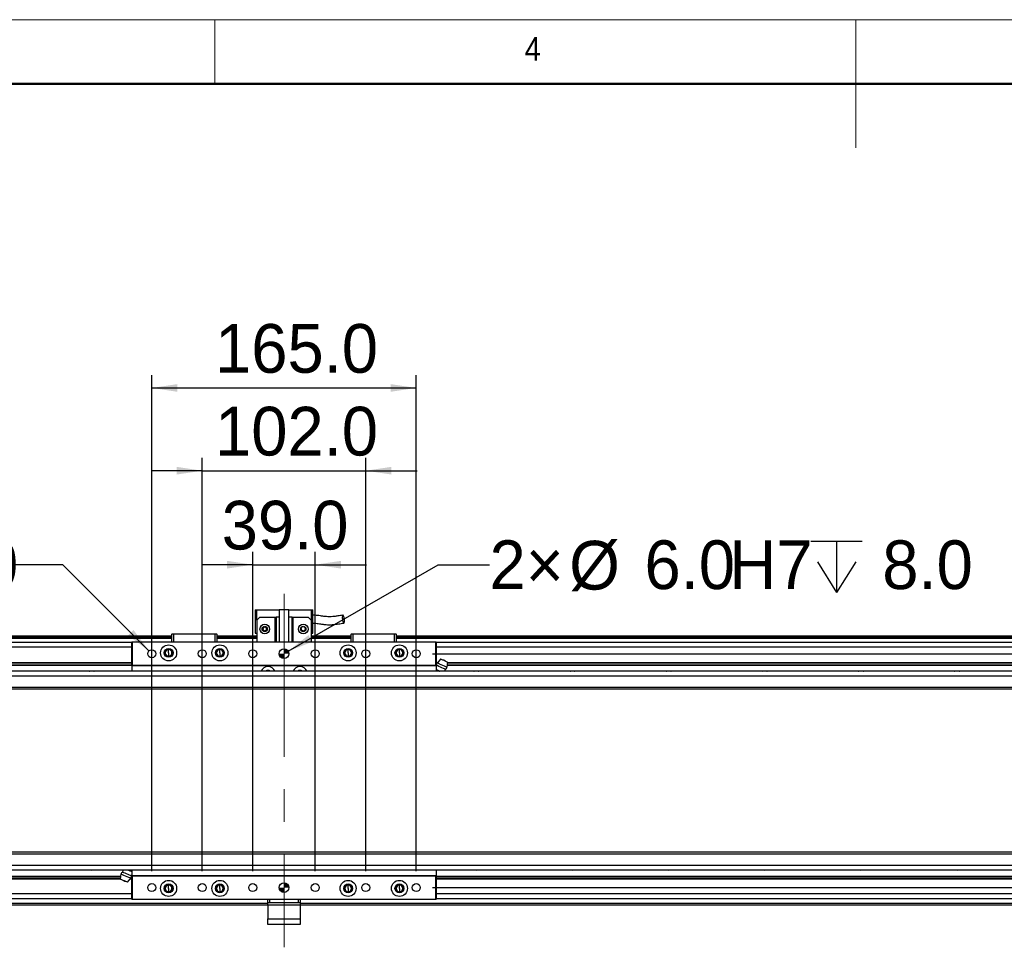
# Model space of a CAD drawing. Header units: millimetres. Extents: x 40 to 3320, y 40 to 2336.
# Tile 6 of 8: x 1158 to 1773, y 1757 to 2336. Entities that reach past the tile are written whole.
import ezdxf

# ---------------------------------------------------------------- set-up
doc = ezdxf.new("R2010")
doc.units = ezdxf.units.MM
doc.header["$LTSCALE"] = 8
doc.linetypes.add('CENTERX2', pattern=[20.32, 12.7, -2.54, 2.54, -2.54])
doc.layers.add('DIMNS', color=7, linetype='Continuous')
doc.styles.add('SLDTEXTSTYLE0', font='Gothic.ttf', dxfattribs={"width": 0.913})
doc.styles.add('SLDTEXTSTYLE7', font='txt')
doc.dimstyles.new('SLDDIMSTYLE0', dxfattribs={"dimtxt": 30.4, "dimasz": 16, "dimexe": 0, "dimexo": 0.0625, "dimgap": 7.6, "dimtad": 2, "dimdec": 1, "dimrnd": 1e-09, "dimzin": 4, "dimdsep": 46, "dimtxsty": 'SLDTEXTSTYLE7', "dimsah": 1, "dimcen": 0.09, "dimadec": 0, "dimazin": 1, "dimtfac": 1, "dimtdec": 1, "dimtmove": 0, "dimatfit": 0, "dimfxl": 0, "dimfrac": 2, "dimtolj": 1, "dimtzin": 12, "dimarcsym": 0})
doc.dimstyles.new('SLDDIMSTYLE1', dxfattribs={"dimtxt": 30.4, "dimasz": 16, "dimexe": 0, "dimexo": 0.0625, "dimgap": 7.6, "dimtad": 0, "dimtih": 1, "dimtoh": 1, "dimdec": 1, "dimrnd": 1e-09, "dimzin": 12, "dimdsep": 46, "dimtxsty": 'SLDTEXTSTYLE7', "dimsah": 1, "dimcen": 0, "dimadec": 0, "dimazin": 3, "dimtfac": 1, "dimtdec": 1, "dimtofl": 0, "dimtmove": 0, "dimatfit": 3, "dimfxl": 0, "dimfrac": 2, "dimtolj": 1, "dimtzin": 12, "dimarcsym": 0})
doc.dimstyles.new('SLDDIMSTYLE2', dxfattribs={"dimtxt": 30.4, "dimasz": 16, "dimexe": 0, "dimexo": 0.0625, "dimgap": 7.6, "dimtad": 0, "dimtih": 1, "dimtoh": 1, "dimdec": 1, "dimrnd": 1e-09, "dimzin": 4, "dimdsep": 46, "dimtxsty": 'SLDTEXTSTYLE7', "dimsah": 1, "dimcen": 0, "dimadec": 0, "dimazin": 1, "dimtfac": 1, "dimtdec": 1, "dimtofl": 0, "dimtmove": 0, "dimatfit": 3, "dimfxl": 0, "dimfrac": 2, "dimtolj": 1, "dimtzin": 12, "dimarcsym": 0})

# ---------------------------------------------------------------- blocks, each defined once
blk = doc.blocks.new('_D')
at = {"layer": 'DIMNS'}
for p, q in [((2513.15, 1940.2), (2513.15, 1972.2)), ((1415.81, 1940.2), (2521.15, 1940.2)), ((2513.15, 1794.2), (2513.15, 1940.2)), ((1415.81, 1794.2), (2521.15, 1794.2)), ((2513.15, 1794.2), (2513.15, 1762.2))]:
    blk.add_line(p, q, dxfattribs=at)
for points in [[(2513.15, 1940.2), (2515.55, 1956.2), (2510.75, 1956.2)], [(2513.15, 1794.2), (2510.75, 1778.2), (2515.55, 1778.2)]]:
    blk.add_solid(points, dxfattribs=at)
at = {"layer": 'DIMNS', "insert": (2473.26, 1819.68), "char_height": 30.4, "attachment_point": 1, "rotation": 90, "style": 'SLDTEXTSTYLE7'}
blk.add_mtext('146.0', dxfattribs=at)
blk = doc.blocks.new('SW_SYMBOL_HOLE_DEPTH')
at = {"layer": 'DIMNS', "color": 0}
for p, q in [((0, 7000), (6400, 7000)), ((3200, 7000), (3200, 600)), ((800, 4440), (3200, 600)), ((5600, 4440), (3200, 600))]:
    blk.add_line(p, q, dxfattribs=at)
blk = doc.blocks.new('_D_1')
at = {"layer": 'DIMNS'}
for p, q in [((1185.09, 1995.76), (1153.09, 1995.76)), ((1238.88, 1941.97), (1185.09, 1995.76))]:
    blk.add_line(p, q, dxfattribs=at)
blk.add_solid([(1238.88, 1941.97), (1229.26, 1954.98), (1225.87, 1951.59)], dxfattribs=at)
at = {"layer": 'DIMNS', "xscale": 0.004985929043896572, "yscale": 0.004985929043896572, "zscale": 0.004985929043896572}
blk.add_blockref('SW_SYMBOL_HOLE_DEPTH', (1033.69, 1975.64), dxfattribs=at)
at = {"layer": 'DIMNS', "char_height": 30.4, "attachment_point": 1, "style": 'SLDTEXTSTYLE7'}
for s, insert in [('12×M5', (903.43, 2011.08)), ('13.0', (1078.19, 2011.08))]:
    blk.add_mtext(s, dxfattribs=dict(at, insert=insert))
blk = doc.blocks.new('_D_2')
at = {"layer": 'DIMNS'}
for p, q in [((1325.74, 1941.7), (1419.38, 1995.76)), ((1419.38, 1995.76), (1451.38, 1995.76))]:
    blk.add_line(p, q, dxfattribs=at)
blk.add_solid([(1325.74, 1941.7), (1340.8, 1947.63), (1338.4, 1951.78)], dxfattribs=at)
at = {"layer": 'DIMNS', "xscale": 0.004985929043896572, "yscale": 0.004985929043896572, "zscale": 0.004985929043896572}
blk.add_blockref('SW_SYMBOL_HOLE_DEPTH', (1651.95, 1975.51), dxfattribs=at)
at = {"layer": 'DIMNS', "char_height": 30.4, "attachment_point": 1, "style": 'SLDTEXTSTYLE7'}
for s, insert in [('2×', (1451.38, 2010.95)), ('%%c', (1501.11, 2010.65)), ('6.0', (1548.08, 2010.95)), ('H7', (1601.03, 2010.95)), ('8.0', (1696.45, 2010.95))]:
    blk.add_mtext(s, dxfattribs=dict(at, insert=insert))
blk = doc.blocks.new('_D_3')
at = {"layer": 'DIMNS'}
for p, q in [((1303.65, 1804.36), (1303.65, 2003.76)), ((1342.65, 1804.36), (1342.65, 2003.76)), ((1303.65, 1995.76), (1271.65, 1995.76)), ((1303.65, 1995.76), (1342.65, 1995.76)), ((1342.65, 1995.76), (1374.65, 1995.76))]:
    blk.add_line(p, q, dxfattribs=at)
for points in [[(1303.65, 1995.76), (1287.65, 1998.16), (1287.65, 1993.36)], [(1342.65, 1995.76), (1358.65, 1993.36), (1358.65, 1998.16)]]:
    blk.add_solid(points, dxfattribs=at)
at = {"layer": 'DIMNS', "insert": (1284.25, 2035.65), "char_height": 30.4, "attachment_point": 1, "style": 'SLDTEXTSTYLE7'}
blk.add_mtext('39.0', dxfattribs=at)
blk = doc.blocks.new('_D_4')
at = {"layer": 'DIMNS'}
for p, q in [((1272.15, 1804.36), (1272.15, 2062.44)), ((1374.15, 1804.36), (1374.15, 2062.44)), ((1272.15, 2054.44), (1240.15, 2054.44)), ((1272.15, 2054.44), (1374.15, 2054.44)), ((1374.15, 2054.44), (1406.15, 2054.44))]:
    blk.add_line(p, q, dxfattribs=at)
for points in [[(1272.15, 2054.44), (1256.15, 2056.84), (1256.15, 2052.04)], [(1374.15, 2054.44), (1390.15, 2052.04), (1390.15, 2056.84)]]:
    blk.add_solid(points, dxfattribs=at)
at = {"layer": 'DIMNS', "insert": (1280.09, 2094.33), "char_height": 30.4, "attachment_point": 1, "style": 'SLDTEXTSTYLE7'}
blk.add_mtext('102.0', dxfattribs=at)
blk = doc.blocks.new('_D_5')
at = {"layer": 'DIMNS'}
for p, q in [((1240.65, 1804.36), (1240.65, 2114.1)), ((1405.65, 1804.36), (1405.65, 2114.1)), ((1240.65, 2106.1), (1405.65, 2106.1))]:
    blk.add_line(p, q, dxfattribs=at)
for points in [[(1240.65, 2106.1), (1256.65, 2103.7), (1256.65, 2108.5)], [(1405.65, 2106.1), (1389.65, 2108.5), (1389.65, 2103.7)]]:
    blk.add_solid(points, dxfattribs=at)
at = {"layer": 'DIMNS', "insert": (1280.09, 2145.99), "char_height": 30.4, "attachment_point": 1, "style": 'SLDTEXTSTYLE7'}
blk.add_mtext('165.0', dxfattribs=at)
blk = doc.blocks.new('SW_DOWELSYMBOL_0')
at = {"linetype": 'Continuous', "lineweight": 18}
h = blk.add_hatch(color=0, dxfattribs=at)
edge = h.paths.add_edge_path(flags=0)
edge.add_arc((0, 0), 3, 180, 270)
edge.add_line((0, -3), (0, 0))
edge.add_line((0, 0), (-3, 0))
h = blk.add_hatch(color=0, dxfattribs=at)
edge = h.paths.add_edge_path(flags=0)
edge.add_arc((0, 0), 3, 0, 90)
edge.add_line((0, 3), (0, 0))
edge.add_line((0, 0), (3, 0))
at = {"layer": 'DIMNS', "color": 0}
blk.add_circle((0, 0), 3, dxfattribs=at)
blk = doc.blocks.new('SW_DOWELSYMBOL_1')
at = {"linetype": 'Continuous', "lineweight": 18}
h = blk.add_hatch(color=0, dxfattribs=at)
edge = h.paths.add_edge_path(flags=0)
edge.add_arc((0, 0), 3, 180, 270)
edge.add_line((0, -3), (0, 0))
edge.add_line((0, 0), (-3, 0))
h = blk.add_hatch(color=0, dxfattribs=at)
edge = h.paths.add_edge_path(flags=0)
edge.add_arc((0, 0), 3, 0, 90)
edge.add_line((0, 3), (0, 0))
edge.add_line((0, 0), (3, 0))
at = {"layer": 'DIMNS', "color": 0}
blk.add_circle((0, 0), 3, dxfattribs=at)

msp = doc.modelspace()

# ---------------------------------------------------------------- linework, layer by layer
at = {"color": 7, "linetype": 'Continuous', "lineweight": 18}
for p, q in [((3320, 2336), (40, 2336)), ((1280, 2296), (1280, 2336)), ((1680, 2336), (1680, 2256)), ((80, 2296), (3280, 2296))]:
    msp.add_line(p, q, dxfattribs=at)
at = {"color": 7, "linetype": 'Continuous', "lineweight": 50}
msp.add_line((3280, 2296), (80, 2296), dxfattribs=at)
at = {"color": 7, "linetype": 'Continuous', "lineweight": 25}
for p, q in [((1305.15, 1967.5), (1306.15, 1967.5)), ((1305.15, 1967.5), (1305.15, 1953.1)), ((1306.15, 1961.1), (1306.15, 1967.5)), ((1306.15, 1967.5), (1320.15, 1967.5)), ((1320.15, 1967.7), (1320.15, 1947.7)), ((1320.15, 1967.7), (1326.15, 1967.7)), ((1326.15, 1947.7), (1326.15, 1967.7)), ((1326.15, 1967.5), (1340.15, 1967.5)), ((1340.15, 1967.5), (1341.15, 1967.5)), ((1340.15, 1967.5), (1340.15, 1961.1)), ((1341.15, 1953.1), (1341.15, 1967.5)), ((1308.15, 1963.1), (1306.15, 1961.1)), ((1306.15, 1961.1), (1306.15, 1947.7)), ((1308.15, 1963.1), (1317.65, 1963.1)), ((1317.65, 1947.7), (1317.65, 1963.1)), ((1317.65, 1963.1), (1318.15, 1963.1)), ((1318.15, 1963.1), (1318.15, 1947.7)), ((1320.15, 1963.1), (1318.15, 1963.1)), ((1328.15, 1963.1), (1326.15, 1963.1)), ((1328.15, 1947.7), (1328.15, 1963.1)), ((1328.15, 1963.1), (1328.65, 1963.1)), ((1328.65, 1963.1), (1328.65, 1947.7)), ((1328.65, 1963.1), (1338.15, 1963.1)), ((1340.15, 1961.1), (1338.15, 1963.1)), ((1340.15, 1961.1), (1340.15, 1947.7)), ((1253.15, 1951.2), (225.15, 1951.2)), ((1253.15, 1950.7), (225.15, 1950.7)), ((1253.15, 1949.7), (225.15, 1949.7)), ((313.15, 1951), (1253.15, 1951)), ((313.15, 1950.8), (1253.15, 1950.8)), ((1228.15, 1947.4), (1228.45, 1947.7)), ((1228.45, 1947.4), (1228.45, 1947.7)), ((1228.45, 1947.7), (1417.85, 1947.7)), ((1253.15, 1952.4), (1253.45, 1952.7)), ((1254.15, 1952.4), (1253.15, 1952.4)), ((1253.15, 1947.7), (1253.15, 1952.4)), ((1253.45, 1952.7), (1254.27, 1952.7)), ((1254.15, 1952.4), (1254.27, 1952.7)), ((1280.15, 1952.4), (1254.15, 1952.4)), ((1254.15, 1952.4), (1254.15, 1947.7)), ((1254.27, 1952.7), (1280.02, 1952.7)), ((1280.02, 1952.7), (1280.85, 1952.7)), ((1280.15, 1952.4), (1280.02, 1952.7)), ((1281.15, 1952.4), (1280.15, 1952.4)), ((1280.15, 1947.7), (1280.15, 1952.4)), ((1280.85, 1952.7), (1281.15, 1952.4)), ((1281.15, 1952.4), (1281.15, 1947.7)), ((1306.15, 1951.2), (1281.15, 1951.2)), ((1281.15, 1951), (1306.15, 1951)), ((1281.15, 1950.8), (1306.15, 1950.8)), ((1306.15, 1950.7), (1281.15, 1950.7)), ((1306.15, 1949.7), (1281.15, 1949.7)), ((1305.15, 1953.1), (1306.15, 1953.1)), ((1340.15, 1953.1), (1341.15, 1953.1)), ((1365.15, 1951.2), (1340.15, 1951.2)), ((1340.15, 1951), (1365.15, 1951)), ((1340.15, 1950.8), (1365.15, 1950.8)), ((1365.15, 1950.7), (1340.15, 1950.7)), ((1365.15, 1949.7), (1340.15, 1949.7)), ((1365.15, 1952.4), (1365.45, 1952.7)), ((1366.15, 1952.4), (1365.15, 1952.4)), ((1365.15, 1947.7), (1365.15, 1952.4)), ((1365.45, 1952.7), (1366.27, 1952.7)), ((1366.15, 1952.4), (1366.27, 1952.7)), ((1392.15, 1952.4), (1366.15, 1952.4)), ((1366.15, 1952.4), (1366.15, 1947.7)), ((1366.27, 1952.7), (1392.02, 1952.7)), ((1392.02, 1952.7), (1392.85, 1952.7)), ((1392.15, 1952.4), (1392.02, 1952.7)), ((1393.15, 1952.4), (1392.15, 1952.4)), ((1392.15, 1947.7), (1392.15, 1952.4)), ((1392.85, 1952.7), (1393.15, 1952.4)), ((1393.15, 1952.4), (1393.15, 1947.7)), ((2421.15, 1951.2), (1393.15, 1951.2)), ((1393.15, 1951), (2333.15, 1951)), ((1393.15, 1950.8), (2333.15, 1950.8)), ((2421.15, 1950.7), (1393.15, 1950.7)), ((2421.15, 1949.7), (1393.15, 1949.7)), ((1417.85, 1947.7), (1418.15, 1947.4)), ((1417.85, 1947.4), (1417.85, 1947.7)), ((1228.15, 1947.21), (225.15, 1947.21)), ((1228.15, 1947.4), (1228.45, 1947.4)), ((1228.15, 1933), (1228.15, 1947.4)), ((1417.85, 1947.4), (1228.45, 1947.4)), ((1228.45, 1947.4), (1228.45, 1933)), ((1251.15, 1942.77), (1251.15, 1943.2)), ((1251.15, 1940.7), (1251.15, 1942.77)), ((1283.15, 1942.77), (1283.15, 1943.2)), ((1283.15, 1940.7), (1283.15, 1942.77)), ((1363.15, 1942.77), (1363.15, 1943.2)), ((1363.15, 1940.7), (1363.15, 1942.77)), ((1395.15, 1942.77), (1395.15, 1943.2)), ((1395.15, 1940.7), (1395.15, 1942.77)), ((1417.85, 1947.4), (1418.15, 1947.4)), ((1417.85, 1933), (1417.85, 1947.4)), ((1418.15, 1947.4), (1418.15, 1933)), ((2421.15, 1947.21), (1418.15, 1947.21)), ((1251.15, 1940.7), (1251.15, 1938.64)), ((1251.15, 1938.64), (1251.15, 1938.2)), ((1283.15, 1940.7), (1283.15, 1938.64)), ((1283.15, 1938.64), (1283.15, 1938.2)), ((1363.15, 1940.7), (1363.15, 1938.64)), ((1363.15, 1938.64), (1363.15, 1938.2)), ((1395.15, 1940.7), (1395.15, 1938.64)), ((1395.15, 1938.64), (1395.15, 1938.2)), ((1420.82, 1936.78), (1418.74, 1934.3)), ((233.15, 1934.7), (1228.15, 1934.7)), ((233.15, 1934.4), (1228.15, 1934.4)), ((233.15, 1933.31), (1228.15, 1933.31)), ((233.15, 1933.01), (1228.15, 1933.01)), ((1228.15, 1933), (1228.45, 1933)), ((1228.15, 1933), (1228.45, 1932.7)), ((1228.15, 1933), (1228.15, 1929.2)), ((1228.45, 1933), (1417.85, 1933)), ((1228.45, 1932.7), (1228.45, 1933)), ((1417.85, 1932.7), (1228.45, 1932.7)), ((1417.85, 1933), (1418.15, 1933)), ((1417.85, 1932.7), (1417.85, 1933)), ((1417.85, 1932.7), (1418.15, 1933)), ((1418.15, 1934.7), (1419.08, 1934.7)), ((1418.15, 1934.4), (1418.82, 1934.4)), ((1418.15, 1933.31), (1418.45, 1933.31)), ((1418.15, 1933.01), (1418.43, 1933.01)), ((1418.15, 1933), (1418.15, 1929.2)), ((1418.15, 1932.2), (1418.42, 1932.8)), ((1418.29, 1929.98), (1418.15, 1929.64)), ((1420.21, 1929.33), (1420.45, 1929.2)), ((1420.5, 1929.2), (1420.21, 1929.33)), ((1425.15, 1934.94), (1424.81, 1931.72)), ((1424.94, 1933.01), (2413.15, 1933.01)), ((1424.97, 1933.31), (2413.15, 1933.31)), ((1425.09, 1934.4), (2413.15, 1934.4)), ((1425.12, 1934.7), (2413.15, 1934.7)), ((2400.15, 1929.2), (246.15, 1929.2)), ((2400.15, 1926.2), (246.15, 1926.2)), ((2400.15, 1919.2), (246.15, 1919.2)), ((246.15, 1918.2), (2400.15, 1918.2)), ((2400.15, 1816.2), (246.15, 1816.2)), ((246.15, 1815.2), (2400.15, 1815.2)), ((246.15, 1808.2), (2400.15, 1808.2)), ((233.15, 1801.4), (1221.35, 1801.4)), ((233.15, 1801.09), (1221.32, 1801.09)), ((246.15, 1805.2), (2400.15, 1805.2)), ((1221.15, 1799.46), (1221.48, 1802.69)), ((1225.79, 1805.2), (1226.08, 1805.08)), ((1226.08, 1805.08), (1225.84, 1805.2)), ((1227.84, 1801.09), (1228.15, 1801.09)), ((1227.86, 1801.4), (1228.15, 1801.4)), ((1228.15, 1802.2), (1227.87, 1801.61)), ((1228, 1804.42), (1228.15, 1804.77)), ((1228.15, 1805.2), (1228.15, 1801.4)), ((1228.45, 1801.7), (1228.15, 1801.4)), ((1228.45, 1801.4), (1228.15, 1801.4)), ((1228.15, 1787), (1228.15, 1801.4)), ((1228.45, 1801.7), (1417.85, 1801.7)), ((1228.45, 1801.7), (1228.45, 1801.4)), ((1417.85, 1801.4), (1228.45, 1801.4)), ((1228.45, 1801.4), (1228.45, 1787)), ((1417.85, 1801.7), (1417.85, 1801.4)), ((1418.15, 1801.4), (1417.85, 1801.7)), ((1418.15, 1801.4), (1417.85, 1801.4)), ((1417.85, 1787), (1417.85, 1801.4)), ((1418.15, 1805.2), (1418.15, 1801.4)), ((1418.15, 1801.4), (1418.15, 1787)), ((1418.15, 1801.4), (2413.15, 1801.4)), ((1418.15, 1801.09), (2413.15, 1801.09)), ((233.15, 1800.01), (1221.2, 1800.01)), ((233.15, 1799.7), (1221.17, 1799.7)), ((1225.47, 1797.63), (1227.56, 1800.11)), ((1227.22, 1799.7), (1228.15, 1799.7)), ((1227.47, 1800.01), (1228.15, 1800.01)), ((1251.15, 1795.77), (1251.15, 1796.2)), ((1251.15, 1793.7), (1251.15, 1795.77)), ((1283.15, 1795.77), (1283.15, 1796.2)), ((1283.15, 1793.7), (1283.15, 1795.77)), ((1363.15, 1795.77), (1363.15, 1796.2)), ((1363.15, 1793.7), (1363.15, 1795.77)), ((1395.15, 1795.77), (1395.15, 1796.2)), ((1395.15, 1793.7), (1395.15, 1795.77)), ((1418.15, 1800.01), (2413.15, 1800.01)), ((1418.15, 1799.7), (2413.15, 1799.7)), ((1251.15, 1793.7), (1251.15, 1791.64)), ((1251.15, 1791.64), (1251.15, 1791.2)), ((1283.15, 1793.7), (1283.15, 1791.64)), ((1283.15, 1791.64), (1283.15, 1791.2)), ((1363.15, 1793.7), (1363.15, 1791.64)), ((1363.15, 1791.64), (1363.15, 1791.2)), ((1395.15, 1793.7), (1395.15, 1791.64)), ((1395.15, 1791.64), (1395.15, 1791.2)), ((1228.15, 1787.2), (225.15, 1787.2)), ((1313.15, 1783.2), (225.15, 1783.2)), ((1228.45, 1787), (1228.15, 1787)), ((1228.45, 1786.7), (1228.15, 1787)), ((1228.45, 1787), (1417.85, 1787)), ((1228.45, 1787), (1228.45, 1786.7)), ((1417.85, 1786.7), (1228.45, 1786.7)), ((1313.15, 1784.7), (1313.15, 1786.7)), ((1314.15, 1784.7), (1313.15, 1784.7)), ((1313.15, 1783.2), (1313.15, 1784.7)), ((1333.15, 1783.2), (1313.15, 1783.2)), ((1313.15, 1783.2), (1313.15, 1774.7)), ((1314.15, 1786.7), (1314.15, 1784.7)), ((1332.15, 1784.7), (1314.15, 1784.7)), ((1332.15, 1784.7), (1332.15, 1786.7)), ((1333.15, 1784.7), (1332.15, 1784.7)), ((1333.15, 1786.7), (1333.15, 1784.7)), ((1333.15, 1784.7), (1333.15, 1783.2)), ((1333.15, 1783.2), (1333.15, 1774.7)), ((2421.15, 1783.2), (1333.15, 1783.2)), ((1418.15, 1787), (1417.85, 1787)), ((1417.85, 1787), (1417.85, 1786.7)), ((1418.15, 1787), (1417.85, 1786.7)), ((2421.15, 1787.2), (1418.15, 1787.2)), ((1313.15, 1774.7), (1333.15, 1774.7)), ((1313.15, 1771.2), (1313.15, 1774.7)), ((1333.15, 1771.2), (1313.15, 1771.2)), ((1333.15, 1774.7), (1333.15, 1771.2))]:
    msp.add_line(p, q, dxfattribs=at)
at = {"color": 8, "linetype": 'Continuous', "lineweight": 25}
for p, q in [((1228.15, 1944.21), (225.15, 1944.21)), ((2421.15, 1944.21), (1418.15, 1944.21)), ((1228.15, 1790.2), (225.15, 1790.2)), ((2421.15, 1790.2), (1418.15, 1790.2)), ((1313.15, 1784.2), (225.15, 1784.2)), ((2421.15, 1784.2), (1333.15, 1784.2))]:
    msp.add_line(p, q, dxfattribs=at)
at = {"color": 7, "linetype": 'Continuous', "lineweight": 25, "flags": 128}
for points in [[(1425.15, 1934.94), (1424.98, 1935.01), (1424.51, 1935.21), (1423.81, 1935.51), (1422.98, 1935.86), (1422.16, 1936.21), (1421.45, 1936.51), (1420.98, 1936.71), (1420.82, 1936.78)], [(1201.63, 1929.2), (1201.81, 1929.26), (1203.15, 1929.45)], [(1203.15, 1929.45), (1204.48, 1929.26), (1204.67, 1929.2)], [(1420.21, 1929.33), (1419.79, 1929.51), (1419.37, 1929.68), (1418.98, 1929.85), (1418.6, 1930.01), (1418.25, 1930.16), (1418.15, 1930.2)], [(1423.95, 1930.46), (1423.78, 1930.53), (1423.3, 1930.73), (1422.57, 1931.04), (1421.67, 1931.43), (1420.71, 1931.83), (1419.8, 1932.21), (1419.07, 1932.53), (1418.59, 1932.73), (1418.42, 1932.8)], [(1424.81, 1931.72), (1424.62, 1931.8), (1424.1, 1932.02), (1423.29, 1932.37), (1422.3, 1932.79), (1421.24, 1933.23), (1420.25, 1933.65), (1419.45, 1934), (1418.92, 1934.22), (1418.74, 1934.3)], [(1441.63, 1929.2), (1441.81, 1929.26), (1443.15, 1929.45)], [(1443.15, 1929.45), (1444.48, 1929.26), (1444.67, 1929.2)], [(1501.63, 1929.2), (1501.81, 1929.26), (1503.15, 1929.45)], [(1503.15, 1929.45), (1504.48, 1929.26), (1504.67, 1929.2)], [(1561.63, 1929.2), (1561.81, 1929.26), (1563.15, 1929.45)], [(1563.15, 1929.45), (1564.48, 1929.26), (1564.67, 1929.2)], [(1621.63, 1929.2), (1621.81, 1929.26), (1623.15, 1929.45)], [(1623.15, 1929.45), (1624.48, 1929.26), (1624.67, 1929.2)], [(1681.63, 1929.2), (1681.81, 1929.26), (1683.15, 1929.45)], [(1683.15, 1929.45), (1684.48, 1929.26), (1684.67, 1929.2)], [(1741.63, 1929.2), (1741.81, 1929.26), (1743.15, 1929.45)], [(1743.15, 1929.45), (1744.48, 1929.26), (1744.67, 1929.2)], [(1203.15, 1804.95), (1201.81, 1805.15), (1201.63, 1805.2)], [(1204.67, 1805.2), (1204.48, 1805.15), (1203.15, 1804.95)], [(1221.48, 1802.69), (1221.67, 1802.61), (1222.2, 1802.39), (1223, 1802.04), (1223.99, 1801.62), (1225.05, 1801.17), (1226.04, 1800.75), (1226.85, 1800.41), (1227.37, 1800.19), (1227.56, 1800.11)], [(1222.35, 1803.95), (1222.51, 1803.88), (1222.99, 1803.68), (1223.73, 1803.36), (1224.63, 1802.98), (1225.59, 1802.58), (1226.49, 1802.19), (1227.22, 1801.88), (1227.7, 1801.68), (1227.87, 1801.61)], [(1226.08, 1805.08), (1226.5, 1804.9), (1226.92, 1804.73), (1227.32, 1804.56), (1227.69, 1804.4), (1228.04, 1804.25), (1228.15, 1804.2)], [(1443.15, 1804.95), (1441.81, 1805.15), (1441.63, 1805.2)], [(1444.67, 1805.2), (1444.48, 1805.15), (1443.15, 1804.95)], [(1503.15, 1804.95), (1501.81, 1805.15), (1501.63, 1805.2)], [(1504.67, 1805.2), (1504.48, 1805.15), (1503.15, 1804.95)], [(1563.15, 1804.95), (1561.81, 1805.15), (1561.63, 1805.2)], [(1564.67, 1805.2), (1564.48, 1805.15), (1563.15, 1804.95)], [(1623.15, 1804.95), (1621.81, 1805.15), (1621.63, 1805.2)], [(1624.67, 1805.2), (1624.48, 1805.15), (1623.15, 1804.95)], [(1683.15, 1804.95), (1681.81, 1805.15), (1681.63, 1805.2)], [(1684.67, 1805.2), (1684.48, 1805.15), (1683.15, 1804.95)], [(1743.15, 1804.95), (1741.81, 1805.15), (1741.63, 1805.2)], [(1744.67, 1805.2), (1744.48, 1805.15), (1743.15, 1804.95)], [(1221.15, 1799.46), (1221.31, 1799.39), (1221.78, 1799.19), (1222.48, 1798.9), (1223.31, 1798.54), (1224.14, 1798.19), (1224.84, 1797.9), (1225.31, 1797.7), (1225.47, 1797.63)]]:
    msp.add_lwpolyline(points, dxfattribs=at)
at = {"color": 7, "linetype": 'Continuous', "lineweight": 25}
for centre, radius in [((1311.15, 1955.6), 3), ((1311.15, 1955.6), 1.7), ((1311.15, 1955.6), 1.6), ((1335.15, 1955.6), 3), ((1335.15, 1955.6), 1.7), ((1335.15, 1955.6), 1.6), ((1240.65, 1940.2), 2.5), ((1251.15, 1940.7), 5), ((1251.15, 1940.7), 2.75), ((1272.15, 1940.2), 2.5), ((1283.15, 1940.7), 5), ((1283.15, 1940.7), 2.75), ((1303.65, 1940.2), 2.5), ((1323.15, 1940.2), 3), ((1342.65, 1940.2), 2.5), ((1363.15, 1940.7), 5), ((1363.15, 1940.7), 2.75), ((1374.15, 1940.2), 2.5), ((1395.15, 1940.7), 5), ((1395.15, 1940.7), 2.75), ((1405.65, 1940.2), 2.5), ((1240.65, 1794.2), 2.5), ((1251.15, 1793.7), 5), ((1251.15, 1793.7), 2.75), ((1272.15, 1794.2), 2.5), ((1283.15, 1793.7), 5), ((1283.15, 1793.7), 2.75), ((1303.65, 1794.2), 2.5), ((1323.15, 1794.2), 3), ((1342.65, 1794.2), 2.5), ((1363.15, 1793.7), 5), ((1363.15, 1793.7), 2.75), ((1374.15, 1794.2), 2.5), ((1395.15, 1793.7), 5), ((1395.15, 1793.7), 2.75), ((1405.65, 1794.2), 2.5)]:
    msp.add_circle(centre, radius, dxfattribs=at)
for centre, radius, start, end in [((1251.15, 1940.7), 2.5, 90, 270), ((1251.15, 1940.7), 2.07, 90, 270), ((1251.15, 1940.7), 2.5, 270, 90), ((1251.15, 1940.7), 2.07, 270, 90), ((1283.15, 1940.7), 2.5, 90, 270), ((1283.15, 1940.7), 2.07, 90, 270), ((1283.15, 1940.7), 2.5, 270, 90), ((1283.15, 1940.7), 2.07, 270, 90), ((1363.15, 1940.7), 2.5, 90, 270), ((1363.15, 1940.7), 2.07, 90, 270), ((1363.15, 1940.7), 2.5, 270, 90), ((1363.15, 1940.7), 2.07, 270, 90), ((1395.15, 1940.7), 2.5, 90, 270), ((1395.15, 1940.7), 2.07, 90, 270), ((1395.15, 1940.7), 2.5, 270, 90), ((1395.15, 1940.7), 2.07, 270, 90), ((1313.15, 1927.7), 4.5, 19.47122, 160.52878), ((1313.15, 1927.7), 2.1, 45.58468, 134.41532), ((1333.15, 1927.7), 4.5, 19.47122, 160.52878), ((1333.15, 1927.7), 2.1, 45.58468, 134.41532), ((1251.15, 1793.7), 2.5, 90, 270), ((1251.15, 1793.7), 2.07, 90, 270), ((1251.15, 1793.7), 2.5, 270, 90), ((1251.15, 1793.7), 2.07, 270, 90), ((1283.15, 1793.7), 2.5, 90, 270), ((1283.15, 1793.7), 2.07, 90, 270), ((1283.15, 1793.7), 2.5, 270, 90), ((1283.15, 1793.7), 2.07, 270, 90), ((1363.15, 1793.7), 2.5, 90, 270), ((1363.15, 1793.7), 2.07, 90, 270), ((1363.15, 1793.7), 2.5, 270, 90), ((1363.15, 1793.7), 2.07, 270, 90), ((1395.15, 1793.7), 2.5, 90, 270), ((1395.15, 1793.7), 2.07, 90, 270), ((1395.15, 1793.7), 2.5, 270, 90), ((1395.15, 1793.7), 2.07, 270, 90)]:
    msp.add_arc(centre, radius, start, end, dxfattribs=at)
for points, knots in [([(1359.89, 1964.26), (1358.84, 1964.09), (1357.02, 1963.8), (1354.64, 1963.43), (1352.83, 1963.29), (1351.25, 1963.26), (1349.48, 1963.34), (1347.63, 1963.56), (1345.73, 1963.84), (1344.21, 1964.07), (1342.79, 1964.2), (1341.84, 1964.25), (1341.29, 1964.23), (1341.15, 1964.23)], [0, 0, 0, 0, 0.17282, 0.301208, 0.394507, 0.462197, 0.550303, 0.670439, 0.754268, 0.853135, 0.912496, 0.977886, 1, 1, 1, 1]), ([(1359.51, 1963.09), (1359.53, 1963.34), (1359.59, 1963.84), (1359.76, 1964.25), (1359.99, 1964.29), (1360.22, 1964.01), (1360.43, 1963.5), (1360.62, 1962.8), (1360.76, 1962), (1360.84, 1961.16), (1360.84, 1960.38), (1360.77, 1959.76), (1360.63, 1959.37), (1360.43, 1959.28), (1360.23, 1959.38), (1360.04, 1959.73), (1359.87, 1960.26), (1359.72, 1960.99), (1359.61, 1961.74), (1359.53, 1962.28), (1359.5, 1962.54), (1359.49, 1962.63), (1359.49, 1962.65), (1359.49, 1962.72), (1359.49, 1962.88), (1359.5, 1963.01), (1359.51, 1963.09)], [0, 0, 0, 0, 0.064817, 0.129779, 0.189732, 0.242618, 0.294413, 0.346243, 0.398724, 0.452199, 0.506601, 0.561452, 0.616051, 0.669772, 0.727068, 0.765377, 0.803691, 0.858909, 0.914229, 0.949554, 0.964001, 0.964851, 0.965759, 0.96871, 0.980528, 1, 1, 1, 1]), ([(1310.93, 1954.47), (1310.8, 1954.5), (1310.55, 1954.54), (1310.21, 1954.76), (1309.95, 1955.08), (1309.8, 1955.48), (1309.79, 1955.93), (1309.92, 1956.36), (1310.18, 1956.74), (1310.42, 1956.9), (1310.54, 1956.98)], [0, 0, 0, 0, 0.115353, 0.231257, 0.351781, 0.477011, 0.606522, 0.740242, 0.878358, 1, 1, 1, 1]), ([(1311.15, 1954.45), (1311.15, 1954.45), (1311.27, 1954.45), (1311.51, 1954.49), (1311.82, 1954.65), (1312.08, 1954.9), (1312.25, 1955.21), (1312.31, 1955.56), (1312.27, 1955.91), (1312.13, 1956.23), (1311.9, 1956.5), (1311.59, 1956.68), (1311.25, 1956.77), (1310.9, 1956.74), (1310.56, 1956.62), (1310.29, 1956.4), (1310.09, 1956.1), (1309.99, 1955.76), (1309.99, 1955.41), (1310.11, 1955.07), (1310.31, 1954.79), (1310.6, 1954.57), (1310.82, 1954.51), (1310.93, 1954.47)], [0, 0, 0, 0, 0.001723, 0.051639, 0.101552, 0.151463, 0.201377, 0.251294, 0.301208, 0.351119, 0.401032, 0.450948, 0.500864, 0.550776, 0.600688, 0.650602, 0.700519, 0.750434, 0.800345, 0.850258, 0.900174, 0.950089, 1, 1, 1, 1]), ([(1311.75, 1956.98), (1311.88, 1956.89), (1312.15, 1956.7), (1312.41, 1956.28), (1312.52, 1955.8), (1312.46, 1955.33), (1312.25, 1954.93), (1311.92, 1954.63), (1311.6, 1954.5), (1311.41, 1954.48), (1311.36, 1954.47)], [0, 0, 0, 0, 0.140795, 0.288063, 0.430435, 0.56794, 0.700592, 0.828473, 0.951583, 1, 1, 1, 1]), ([(1335.02, 1954.47), (1334.96, 1954.47), (1334.77, 1954.48), (1334.44, 1954.59), (1334.1, 1954.86), (1333.86, 1955.25), (1333.77, 1955.71), (1333.84, 1956.19), (1334.08, 1956.63), (1334.36, 1956.87), (1334.52, 1956.96), (1334.54, 1956.98)], [0, 0, 0, 0, 0.04884, 0.168023, 0.291922, 0.420545, 0.553959, 0.692166, 0.834931, 0.981915, 1, 1, 1, 1]), ([(1334.93, 1954.47), (1334.8, 1954.51), (1334.56, 1954.59), (1334.28, 1954.82), (1334.12, 1955.07), (1334.02, 1955.34), (1333.99, 1955.55), (1334, 1955.68), (1334, 1955.7), (1334, 1955.71), (1334, 1955.71), (1334, 1955.71), (1334, 1955.71), (1334, 1955.71)], [0, 0, 0, 0, 0.236923, 0.4417, 0.61424, 0.754508, 0.938082, 0.982967, 0.98979, 0.995206, 0.997552, 0.99977, 1, 1, 1, 1]), ([(1335.36, 1954.47), (1335.5, 1954.5), (1335.78, 1954.55), (1336.13, 1954.8), (1336.38, 1955.15), (1336.5, 1955.56), (1336.49, 1955.99), (1336.35, 1956.39), (1336.11, 1956.74), (1335.87, 1956.9), (1335.75, 1956.98)], [0, 0, 0, 0, 0.1248082, 0.2498435, 0.3748615, 0.4998566, 0.6248431, 0.7498285, 0.8748306, 1, 1, 1, 1]), ([(1341.15, 1959.22), (1341.52, 1959.23), (1342.4, 1959.27), (1343.77, 1959.09), (1345.19, 1958.89), (1346.47, 1958.7), (1347.57, 1958.55), (1348.52, 1958.45), (1349.77, 1958.34), (1351.59, 1958.26), (1354.19, 1958.36), (1357.19, 1958.78), (1359.33, 1959.13), (1360.46, 1959.31)], [0, 0, 0, 0, 0.05617, 0.135052, 0.209372, 0.27583, 0.332639, 0.378841, 0.421681, 0.522487, 0.656041, 0.818589, 1, 1, 1, 1]), ([(1418.29, 1929.98), (1418.38, 1929.96), (1418.56, 1929.91), (1418.82, 1929.83), (1419.09, 1929.75), (1419.35, 1929.66), (1419.61, 1929.56), (1419.87, 1929.47), (1420.07, 1929.39), (1420.18, 1929.34), (1420.21, 1929.33)], [0, 0, 0, 0, 0.136993, 0.273741, 0.410263, 0.546582, 0.682732, 0.818753, 0.954693, 1, 1, 1, 1]), ([(1418.42, 1932.8), (1418.4, 1933.05), (1418.41, 1933.32), (1418.51, 1933.83), (1418.61, 1934.08), (1418.74, 1934.3)], [0, 0, 0, 0, 0.5, 0.5, 1, 1, 1, 1]), ([(1423.48, 1929.2), (1423.48, 1929.22), (1423.5, 1929.67), (1423.73, 1930.07), (1423.95, 1930.46)], [0, 0, 0, 0, 0.035128, 1, 1, 1, 1]), ([(1423.95, 1930.46), (1424.15, 1930.61), (1424.33, 1930.8), (1424.63, 1931.24), (1424.74, 1931.48), (1424.81, 1931.72)], [0, 0, 0, 0, 0.5, 0.5, 1, 1, 1, 1]), ([(1222.35, 1803.95), (1222.14, 1803.8), (1221.96, 1803.6), (1221.67, 1803.17), (1221.56, 1802.93), (1221.48, 1802.69)], [0, 0, 0, 0, 0.5, 0.5, 1, 1, 1, 1]), ([(1222.81, 1805.2), (1222.81, 1805.19), (1222.8, 1804.74), (1222.57, 1804.34), (1222.35, 1803.95)], [0, 0, 0, 0, 0.035128, 1, 1, 1, 1]), ([(1228, 1804.42), (1227.91, 1804.45), (1227.73, 1804.5), (1227.47, 1804.58), (1227.2, 1804.66), (1226.94, 1804.75), (1226.68, 1804.84), (1226.42, 1804.94), (1226.22, 1805.02), (1226.11, 1805.07), (1226.08, 1805.08)], [0, 0, 0, 0, 0.136993, 0.273741, 0.410263, 0.546582, 0.682732, 0.818753, 0.954693, 1, 1, 1, 1]), ([(1227.87, 1801.61), (1227.9, 1801.35), (1227.89, 1801.09), (1227.78, 1800.58), (1227.68, 1800.33), (1227.56, 1800.11)], [0, 0, 0, 0, 0.5, 0.5, 1, 1, 1, 1])]:
    msp.add_open_spline(points, degree=3, knots=knots, dxfattribs=at)
for points in [[(1423.08, 1936.09), (1422.81, 1936.21), (1422.51, 1936.24), (1422.22, 1936.19)], [(1423.08, 1936.09), (1423.35, 1935.98), (1423.58, 1935.78), (1423.75, 1935.54)], [(1223.21, 1798.31), (1222.94, 1798.43), (1222.71, 1798.62), (1222.55, 1798.87)], [(1223.21, 1798.31), (1223.48, 1798.2), (1223.78, 1798.17), (1224.07, 1798.22)]]:
    msp.add_open_spline(points, degree=3, dxfattribs=at)
at = {"layer": 'DIMNS', "linetype": 'CENTERX2', "lineweight": 18}
msp.add_line((1323.15, 1977.5), (1323.15, 1756.9), dxfattribs=at)

# ---------------------------------------------------------------- block references
at = {"layer": 'DIMNS'}
for name, p in [('SW_DOWELSYMBOL_0', (1323.15, 1940.2)), ('SW_DOWELSYMBOL_1', (1323.15, 1794.2))]:
    msp.add_blockref(name, p, dxfattribs=at)

# ---------------------------------------------------------------- texts
at = {"color": 7, "linetype": 'Continuous', "lineweight": 0, "insert": (1473.33, 2325.17), "char_height": 14.82, "attachment_point": 1, "style": 'SLDTEXTSTYLE0'}
msp.add_mtext('4', dxfattribs=at)

# ---------------------------------------------------------------- dimensions: what is measured, and where the dimension line sits
at = {"layer": 'DIMNS'}
for base, p1, p2, picture, middle in [((1405.65, 2106.1), (1240.65, 1794.2), (1405.65, 1794.2), '_D_5', (1328.52, 2106.1)), ((1374.15, 2054.44), (1272.15, 1794.2), (1374.15, 1794.2), '_D_4', (1328.52, 2054.44)), ((1342.65, 1995.76), (1303.65, 1794.2), (1342.65, 1794.2), '_D_3', (1321.71, 1995.76))]:
    dim = msp.add_linear_dim(base=base, p1=p1, p2=p2, dimstyle='SLDDIMSTYLE0', dxfattribs=at)
    dim.commit()
    dim.dimension.update_dxf_attribs({"geometry": picture, "text_midpoint": middle, "dimtype": 160})
dim = msp.add_diameter_dim_2p(p1=(1242.41, 1938.44), p2=(1238.88, 1941.97), text='12×M5{\\fGDT;x}13.0', dimstyle='SLDDIMSTYLE1', override={"dimpost": '<>'}, dxfattribs=at)
dim.commit()
dim.dimension.update_dxf_attribs({"geometry": '_D_1', "text_midpoint": (1028.26, 1995.76), "dimtype": 163})
dim = msp.add_diameter_dim_2p(p1=(1320.55, 1938.7), p2=(1325.74, 1941.7), text='2×<>H7{\\fGDT;x}8.0', dimstyle='SLDDIMSTYLE2', dxfattribs=at)
dim.commit()
dim.dimension.update_dxf_attribs({"geometry": '_D_2', "text_midpoint": (1600.39, 1995.76), "dimtype": 163})
dim = msp.add_linear_dim(base=(2513.15, 1940.2), p1=(1405.65, 1794.2), p2=(1405.65, 1940.2), angle=90, dimstyle='SLDDIMSTYLE0', dxfattribs=at)
dim.commit()
dim.dimension.update_dxf_attribs({"geometry": '_D', "text_midpoint": (2513.15, 1868.11), "dimtype": 160})

doc.saveas('drawing.dxf')
